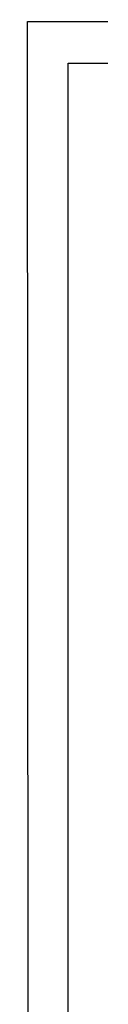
# Model space of a CAD drawing. Extents: x 1 to 669, y 0 to 417.
# Tile 105 of 256: x 67.068 to 67.489, y 372.138 to 377.814. Entities that reach past the tile are written whole.
import ezdxf

# ---------------------------------------------------------------- set-up
doc = ezdxf.new("R2010")
doc.units = 0
doc.header["$LTSCALE"] = 12
doc.header["$MEASUREMENT"] = 0
doc.layers.add('X', color=1, linetype='CONTINUOUS')

msp = doc.modelspace()

# ---------------------------------------------------------------- linework, layer by layer
at = {"layer": 'X'}
for p, q in [((67.06826, 377.80376), (79.56825, 377.81419)), ((67.06826, 377.80355), (79.56825, 377.81398)), ((67.06826, 377.80355), (67.06826, 377.80376)), ((67.07309, 372.0121), (67.06826, 377.80355)), ((67.30313, 377.56451), (69.68119, 377.56451)), ((67.30313, 377.56451), (67.30313, 377.56436)), ((67.30313, 377.56436), (69.68141, 377.56436)), ((67.30313, 365.16036), (67.30313, 377.56436))]:
    msp.add_line(p, q, dxfattribs=at)

doc.saveas('drawing.dxf')
